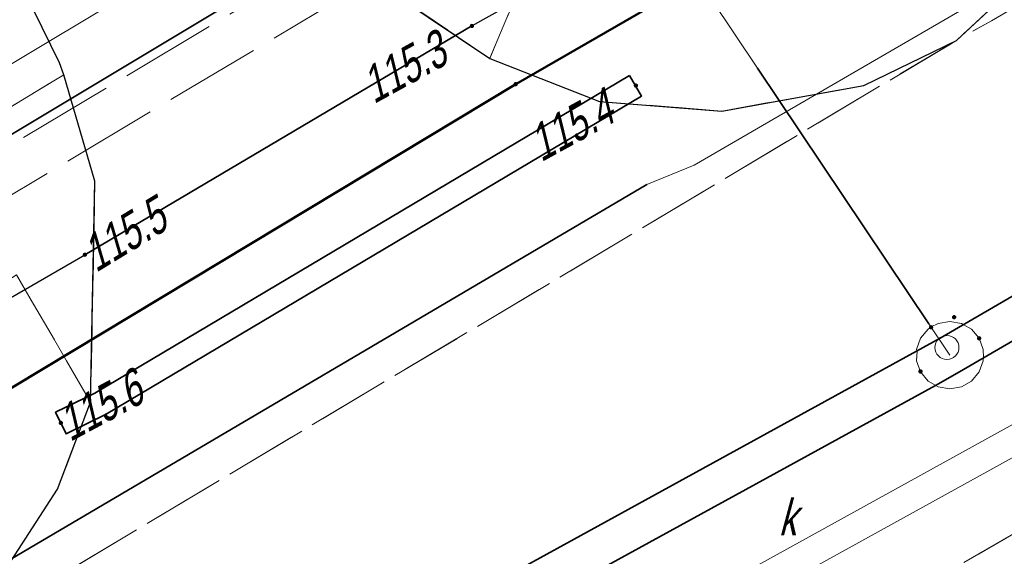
# Model space of a CAD drawing. Extents: x 7463256 to 7464485, y 5957341 to 5958260.
# Tile 233 of 256: x 7464194 to 7464215, y 5957934 to 5957946. Entities that reach past the tile are written whole.
import ezdxf

# ---------------------------------------------------------------- set-up
doc = ezdxf.new("R2010")
doc.units = 0
doc.header["$MEASUREMENT"] = 0
for name, pattern in [('1.5_0.5', [2, 1.5, -0.5]), ('218-500', [1, 0.5, -0.5]), ('l219_500', [0]), ('mz1.0_0.5', [1.5, 1, -0.5]), ('mz2.0_0.5', [2.5, 2, -0.5])]:
    doc.linetypes.add(name, pattern=pattern)
doc.layers.get('0').update_dxf_attribs({"color": 2, "linetype": 'CONTINUOUS', "lineweight": 5})
for name, color, linetype in [('203-Punkt załamania granicy działki nie stabilizowany', 7, 'CONTINUOUS'), ('218-Granica użytku', 7, 'CONTINUOUS'), ('219-Linia granicy', 7, 'CONTINUOUS'), ('chodnik (powierzchnia)', 7, 'CONTINUOUS'), ('jezdnia (powierzchnia)', 7, 'CONTINUOUS'), ('komora podziemna - przewód kanalizacyjny (powierzchnia)', 7, 'CONTINUOUS'), ('krawężnik (linia)', 7, 'CONTINUOUS'), ('przewód ciepłowniczy (linia)', 7, 'CONTINUOUS'), ('przewód ciepłowniczy - projektowany lub w budowie (linia) - ob. projektowany', 7, 'CONTINUOUS'), ('przewód elektroenergetyczny (linia)', 7, 'CONTINUOUS'), ('przewód kanalizacyjny (linia)', 7, 'CONTINUOUS'), ('punkt o określonej wysokości (sieć elektroenergetyczna)', 7, 'CONTINUOUS'), ('punkt o określonej wysokości (sieć elektroenergetyczna)-Atr2', 7, 'CONTINUOUS'), ('punkt o określonej wysokości (sieć kanalizacyjna)', 7, 'CONTINUOUS'), ('rura ochronna - przewód ciepłowniczy (linia)', 7, 'CONTINUOUS'), ('rura ochronna - przewód elektroenergetyczny (linia)', 7, 'CONTINUOUS'), ('rura ochronna - przewód kanalizacyjny (linia)', 7, 'CONTINUOUS'), ('studzienka okrągła - przewód kanalizacyjny (punkt)-Atr17', 7, 'CONTINUOUS'), ('trawnik (powierzchnia)', 7, 'CONTINUOUS'), ('właz okrągły - siec kanalizacyjna (punkt)', 7, 'CONTINUOUS')]:
    doc.layers.add(name, color=color, linetype=linetype)
doc.styles.get("Standard").update_dxf_attribs({"font": 'txt', "width": 0.75})

# ---------------------------------------------------------------- blocks, each defined once
blk = doc.blocks.new('PW01')
at = {"linetype": 'Continuous', "lineweight": 13}
h = blk.add_hatch(color=0, dxfattribs=at)
edge = h.paths.add_edge_path()
edge.add_arc((0, 0), 0.045, 0, 360)
blk = doc.blocks.new('US22')
at = {"color": 0, "linetype": 'Continuous', "lineweight": 13}
blk.add_circle((0, 0), 0.25, dxfattribs=at)
blk = doc.blocks.new('203')
at = {"linetype": 'Continuous', "lineweight": 0}
h = blk.add_hatch(color=0, dxfattribs=at)
edge = h.paths.add_edge_path()
edge.add_arc((0, 0), 0.045, 0, 360)

msp = doc.modelspace()

# ---------------------------------------------------------------- linework, layer by layer
at = {"layer": '218-Granica użytku', "color": 3, "linetype": '218-500', "lineweight": 18, "flags": 128}
for points in [[(7464230.33, 5957959.04), (7464204.53, 5957944.16)], [(7464204.53, 5957944.16), (7464179.34, 5957928.98)]]:
    msp.add_lwpolyline(points, dxfattribs=at)
at = {"layer": '219-Linia granicy', "color": 3, "linetype": 'l219_500', "lineweight": 50, "flags": 128}
for points in [[(7464230.33, 5957959.04), (7464204.53, 5957944.16)], [(7464204.53, 5957944.16), (7464179.34, 5957928.98)]]:
    msp.add_lwpolyline(points, dxfattribs=at)
at = {"layer": 'chodnik (powierzchnia)', "color": 7, "linetype": 'mz1.0_0.5', "lineweight": 18, "flags": 128}
for points in [[(7464233.34, 5957966.3), (7464246.31, 5957973.63), (7464269.06, 5957983.09), (7464269.76, 5957984.85), (7464269.76, 5957987.73), (7464289.57, 5957993.19), (7464289.81, 5957990.22), (7464288.9, 5957985.47), (7464287.52, 5957982.76), (7464285.69, 5957980.47), (7464282.71, 5957978.14), (7464280.42, 5957977.04), (7464277.92, 5957976.24), (7464273.13, 5957975.13), (7464270.22, 5957980.23), (7464247.84, 5957970.94), (7464242.89, 5957968.14), (7464242.27, 5957965.63), (7464226.82, 5957956.71), (7464225, 5957955.44), (7464222.15, 5957956.4), (7464204.76, 5957946.51), (7464203.99, 5957944.69), (7464202.06, 5957946), (7464200.55, 5957947.67), (7464199.92, 5957948.42), (7464195.47, 5957957.29), (7464194.99, 5957959.1), (7464195.26, 5957961.1), (7464196.31, 5957962.87), (7464197.55, 5957963.8), (7464201.12, 5957965.58), (7464201.21, 5957965.48), (7464220.37, 5957974.79), (7464220.57, 5957974.4), (7464220.84, 5957973.87), (7464204.22, 5957965.65), (7464204, 5957966.14), (7464203.64, 5957965.97), (7464201.49, 5957964.9), (7464198.21, 5957963.31), (7464199.04, 5957962.07), (7464197.81, 5957961.16), (7464197.23, 5957959.8), (7464197.41, 5957958.42), (7464198.63, 5957955.99), (7464202.39, 5957948.7), (7464228.89, 5957963.74)], [(7464195.69, 5957937.54), (7464194.15, 5957940.19), (7464192.88, 5957939.39), (7464164.15, 5957921.43), (7464159.64, 5957918.78), (7464159.27, 5957915.79), (7464160.31, 5957914.02), (7464193.66, 5957933.67), (7464192.28, 5957932.28), (7464160.57, 5957913.58), (7464156.76, 5957911.33), (7464155.59, 5957911.35), (7464154.03, 5957911.87), (7464152.74, 5957912.55), (7464154.22, 5957913.92), (7464155.21, 5957919.49), (7464159.03, 5957921.87), (7464172.37, 5957930.29), (7464176.94, 5957933.11), (7464192.1, 5957942.53), (7464195.13, 5957944.35), (7464195.78, 5957942.14)]]:
    msp.add_lwpolyline(points, close=True, dxfattribs=at)
msp.add_lwpolyline([(7464183.45, 5957956.68), (7464184.7, 5957957.22), (7464186.57, 5957957.22), (7464188.37, 5957956.49), (7464189.96, 5957954.85), (7464190.86, 5957953.12), (7464195.04, 5957944.6), (7464195.13, 5957944.35), (7464192, 5957942.47), (7464192.38, 5957945.63), (7464190.41, 5957949.65), (7464187.83, 5957950.98), (7464182.18, 5957948.16), (7464178.7, 5957944.52), (7464166.26, 5957938.34), (7464167.73, 5957935.38), (7464177.04, 5957933.17), (7464172.33, 5957930.34), (7464171.8, 5957931.17), (7464160.85, 5957933.77), (7464158.45, 5957922.8), (7464158.99, 5957922), (7464155.21, 5957919.49), (7464155.09, 5957919.48), (7464156.06, 5957925.01), (7464154.03, 5957928.32), (7464147.42, 5957939.09), (7464139.405, 5957952.305)], dxfattribs=at)
at = {"layer": 'jezdnia (powierzchnia)', "color": 7, "linetype": '1.5_0.5', "lineweight": 18, "flags": 128}
for points in [[(7464435.78, 5957969.39), (7464432.43, 5957972.86), (7464429.42, 5957974.41), (7464426.04, 5957975.11), (7464423.57, 5957975.29), (7464415.47, 5957975.65), (7464371.24, 5957977.61), (7464365.3, 5957977.72), (7464358.84, 5957977.54), (7464346.65, 5957976.28), (7464334.12, 5957974.86), (7464314.08, 5957972.37), (7464311.27, 5957971.79), (7464308.65, 5957970.79), (7464306.54, 5957969.49), (7464304.63, 5957967.74), (7464302.38, 5957964.84), (7464301.74, 5957963.57), (7464301.19, 5957962.16), (7464300.69, 5957960.13), (7464300.42, 5957957.35), (7464300.44, 5957956.63), (7464301.34, 5957947.07), (7464297.39, 5957932.65), (7464296.35, 5957938.67), (7464295.41, 5957944.67), (7464295.17, 5957946.64), (7464294.07, 5957955.56), (7464293.61, 5957956.95), (7464292.71, 5957958.8), (7464291.04, 5957961.16), (7464288.7, 5957963.43), (7464286.48, 5957964.87), (7464282.67, 5957966.24), (7464279.68, 5957966.6), (7464275.55, 5957966.1), (7464272.53, 5957965.24), (7464268.15, 5957963.7), (7464261.6, 5957961.09), (7464256.13, 5957958.63), (7464254.19, 5957957.73), (7464203.13, 5957927.95), (7464201.44, 5957926.95), (7464180.61, 5957914.62), (7464165.37, 5957905.54), (7464161.93, 5957903.53), (7464100.25, 5957867.28), (7464064.71, 5957846.22), (7464055.2, 5957840.55), (7464053.84, 5957839.49), (7464052.69, 5957837.84), (7464051.91, 5957836.3), (7464051.31, 5957834.34), (7464051.05, 5957832.31), (7464051.31, 5957830.32), (7464051.63, 5957829.49), (7464053.32, 5957826.48), (7464047.06, 5957824.65), (7464046.37, 5957825.86), (7464044.81, 5957827.52), (7464043.6, 5957828.27), (7464042.09, 5957829.03), (7464040.11, 5957829.49), (7464038.12, 5957829.49), (7464036.05, 5957829.05), (7464034.47, 5957828.33), (7463990.77, 5957802.57), (7463984.67, 5957799.1), (7463963.97, 5957788.11), (7463953.9, 5957782.45), (7463916.77, 5957760.61), (7463915.43, 5957759.41), (7463915.19, 5957759.06), (7463914.98, 5957758.7), (7463914.81, 5957758.32), (7463914.66, 5957757.92), (7463914.55, 5957757.51), (7463914.48, 5957757.1), (7463914.44, 5957756.68), (7463914.43, 5957756.26), (7463914.83, 5957754.63), (7463915.69, 5957753.07), (7463915.97, 5957752.41), (7463916.13, 5957752.13), (7463917.59, 5957749.55), (7463915.13, 5957748.12), (7463913.12, 5957750.74), (7463911.87, 5957752.81), (7463910.63, 5957754.01), (7463910.25, 5957754.23), (7463909.85, 5957754.42), (7463909.44, 5957754.57), (7463909.02, 5957754.68), (7463908.58, 5957754.76), (7463908.15, 5957754.79), (7463907.71, 5957754.78), (7463907.27, 5957754.73), (7463905.57, 5957754.08), (7463866.26, 5957731.41), (7463858.61, 5957727.02), (7463857.72, 5957725.98), (7463855.16, 5957717.14), (7463854.76, 5957719.2), (7463853.89, 5957720.78), (7463852.79, 5957721.69), (7463851.14, 5957722.42), (7463850.42, 5957722.32), (7463846.1, 5957719.79), (7463840.56, 5957716.65), (7463836.11, 5957713.89), (7463831.61, 5957710.47), (7463828.31, 5957707.66), (7463822.22, 5957701.89), (7463817.3, 5957696.82), (7463812.7, 5957691.61), (7463812.45, 5957691.34), (7463806.98, 5957684.37), (7463803.64, 5957679.75), (7463801.45, 5957676.28), (7463793.55, 5957663.48), (7463792.86, 5957661.7), (7463792.97, 5957659.75), (7463793.77, 5957657.97), (7463795.13, 5957656.54), (7463794.29, 5957652.43), (7463792.69, 5957652.63), (7463790.95, 5957652.54), (7463789.5, 5957652.32), (7463787.98, 5957651.93), (7463786.22, 5957650.98), (7463785.18, 5957649.81), (7463783.63, 5957647.28), (7463741.4, 5957578.12), (7463740.09, 5957575.93), (7463739.68, 5957574.67), (7463739.8, 5957572.76), (7463740.25, 5957571.39), (7463740.85, 5957570.49), (7463741.87, 5957569.43), (7463743.26, 5957568.37), (7463741.42, 5957565.08), (7463740.12, 5957565.67), (7463738.77, 5957566.02), (7463737.29, 5957566.06), (7463735.98, 5957565.85), (7463734.34, 5957565.14), (7463733.02, 5957564.22), (7463732.29, 5957563.18), (7463701.08, 5957512.16), (7463700.31, 5957510.77), (7463700.32, 5957510.77), (7463696.94, 5957505.36), (7463687.39, 5957489.52), (7463687.14, 5957489.11), (7463686.89, 5957488.7), (7463686.65, 5957488.29), (7463686.42, 5957487.87), (7463686.19, 5957487.45), (7463685.97, 5957487.02), (7463685.76, 5957486.59), (7463685.55, 5957486.16), (7463685.35, 5957485.73), (7463685.15, 5957485.29), (7463684.96, 5957484.85), (7463684.77, 5957484.4), (7463684.58, 5957483.96), (7463684.39, 5957483.51), (7463684.21, 5957483.06), (7463684.03, 5957482.61), (7463683.85, 5957482.17), (7463683.67, 5957481.72), (7463683.5, 5957481.27), (7463683.32, 5957480.81), (7463683.15, 5957480.36), (7463682.98, 5957479.91), (7463682.81, 5957479.45), (7463682.65, 5957479), (7463682.49, 5957478.54), (7463682.32, 5957478.08), (7463682.17, 5957477.62), (7463682.01, 5957477.15), (7463681.86, 5957476.69), (7463681.71, 5957476.22), (7463681.56, 5957475.76), (7463681.41, 5957475.29), (7463681.27, 5957474.82), (7463681.13, 5957474.35), (7463681, 5957473.88), (7463680.87, 5957473.41), (7463680.74, 5957472.94), (7463680.61, 5957472.47), (7463680.48, 5957471.99), (7463680.36, 5957471.52), (7463680.25, 5957471.05), (7463680.13, 5957470.57), (7463680.02, 5957470.09), (7463679.91, 5957469.61), (7463679.81, 5957469.12), (7463679.71, 5957468.64), (7463679.61, 5957468.16), (7463679.52, 5957467.67), (7463679.42, 5957467.19), (7463679.33, 5957466.7), (7463679.25, 5957466.22), (7463679.16, 5957465.73), (7463679.08, 5957465.25), (7463679, 5957464.76), (7463678.93, 5957464.27), (7463678.85, 5957463.78), (7463678.78, 5957463.28), (7463678.72, 5957462.79), (7463678.65, 5957462.3), (7463678.59, 5957461.81), (7463678.53, 5957461.31), (7463678.47, 5957460.82), (7463678.42, 5957460.33), (7463678.36, 5957459.83), (7463678.31, 5957459.34), (7463678.26, 5957458.84), (7463678.22, 5957458.35), (7463678.17, 5957457.85), (7463678.13, 5957457.36), (7463678.09, 5957456.86), (7463678.05, 5957456.37), (7463678.02, 5957455.87), (7463677.99, 5957455.41), (7463677.96, 5957454.94), (7463677.93, 5957454.48), (7463677.91, 5957454.01), (7463677.89, 5957453.55), (7463677.87, 5957453.08), (7463677.86, 5957452.62), (7463677.85, 5957452.15), (7463677.84, 5957451.69), (7463677.84, 5957451.22), (7463677.84, 5957450.76), (7463677.85, 5957450.29), (7463677.86, 5957449.83), (7463677.87, 5957449.36), (7463670.59, 5957467.12), (7463670.68, 5957467.58), (7463670.78, 5957468.04), (7463670.89, 5957468.5), (7463670.99, 5957468.96), (7463671.11, 5957469.42), (7463671.22, 5957469.87), (7463671.34, 5957470.33), (7463671.46, 5957470.78), (7463671.59, 5957471.24), (7463671.72, 5957471.69), (7463671.86, 5957472.14), (7463672, 5957472.59), (7463672.14, 5957473.04), (7463673.46, 5957477.28), (7463673.58, 5957477.76), (7463673.68, 5957478.24), (7463673.77, 5957478.73), (7463673.84, 5957479.22), (7463673.89, 5957479.71), (7463673.93, 5957480.2), (7463673.95, 5957480.7), (7463673.95, 5957481.19), (7463673.93, 5957481.63), (7463673.91, 5957482.08), (7463673.86, 5957482.52), (7463673.81, 5957482.96), (7463673.74, 5957483.4), (7463673.66, 5957483.84), (7463673.57, 5957484.28), (7463673.47, 5957484.71), (7463673.35, 5957485.14), (7463673.2, 5957485.61), (7463673.02, 5957486.08), (7463672.82, 5957486.54), (7463672.6, 5957486.99), (7463672.36, 5957487.42), (7463672.1, 5957487.85), (7463671.82, 5957488.26), (7463671.52, 5957488.66), (7463671.25, 5957489.02), (7463670.95, 5957489.36), (7463670.64, 5957489.68), (7463670.3, 5957489.97), (7463669.95, 5957490.25), (7463669.57, 5957490.5), (7463669.19, 5957490.73), (7463668.78, 5957490.93), (7463668.37, 5957491.1), (7463667.96, 5957491.31), (7463667.54, 5957491.51), (7463667.12, 5957491.7), (7463666.7, 5957491.89), (7463666.27, 5957492.06), (7463665.84, 5957492.23), (7463665.41, 5957492.38), (7463664.97, 5957492.53), (7463642.84, 5957508.24), (7463669.89, 5957497.69), (7463670.31, 5957497.52), (7463670.74, 5957497.36), (7463671.18, 5957497.22), (7463671.62, 5957497.11), (7463672.07, 5957497.01), (7463672.52, 5957496.93), (7463672.97, 5957496.87), (7463673.43, 5957496.83), (7463673.89, 5957496.8), (7463674.34, 5957496.8), (7463674.8, 5957496.82), (7463675.3, 5957496.85), (7463675.79, 5957496.9), (7463676.29, 5957496.96), (7463676.78, 5957497.02), (7463677.27, 5957497.1), (7463677.76, 5957497.19), (7463678.25, 5957497.29), (7463678.74, 5957497.4), (7463679.22, 5957497.52), (7463679.7, 5957497.65), (7463680.18, 5957497.79), (7463680.66, 5957497.94), (7463681.12, 5957498.11), (7463681.59, 5957498.29), (7463682.05, 5957498.49), (7463682.49, 5957498.71), (7463682.94, 5957498.94), (7463683.37, 5957499.19), (7463683.81, 5957499.43), (7463684.24, 5957499.68), (7463684.65, 5957499.96), (7463685.06, 5957500.25), (7463685.45, 5957500.55), (7463685.83, 5957500.88), (7463686.2, 5957501.21), (7463686.55, 5957501.56), (7463686.89, 5957501.93), (7463688.47, 5957503.86), (7463689.58, 5957505.52), (7463695.05, 5957514.51), (7463697.35, 5957517.63), (7463699.52, 5957521.26), (7463701.68, 5957524.9), (7463703.98, 5957528.54), (7463706.45, 5957532.61), (7463709.76, 5957538.71), (7463712.45, 5957543.07), (7463719.87, 5957554.72), (7463722.1, 5957558.36), (7463724.25, 5957562.41), (7463732.9, 5957576.65), (7463767.27, 5957632.9), (7463796.54, 5957680.74), (7463799.31, 5957684.89), (7463802.28, 5957688.92), (7463805.13, 5957692.62), (7463808.07, 5957696.14), (7463812, 5957700.58), (7463813.05, 5957701.59), (7463815.17, 5957703.91), (7463818.63, 5957707.32), (7463821.81, 5957710.38), (7463824, 5957712.35), (7463825.06, 5957713.31), (7463827.47, 5957715.22), (7463831.55, 5957718.14), (7463834.51, 5957720.09), (7463871.58, 5957742.02), (7463872.84, 5957742.74), (7463873.73, 5957743.25), (7463884.95, 5957749.82), (7463947.94, 5957787.04), (7463958.13, 5957793.13), (7463978.66, 5957805.82), (7463992.86, 5957814.5), (7464021.02, 5957831.03), (7464036.35, 5957840.19), (7464045.52, 5957845.62), (7464072.76, 5957861.89), (7464098.08, 5957876.78), (7464143.2, 5957903.29), (7464143.83, 5957904.35), (7464144.42, 5957906.04), (7464144.87, 5957907.87), (7464144.93, 5957908.37), (7464145, 5957909.96), (7464144.74, 5957911.42), (7464152.37, 5957912.8), (7464152.74, 5957912.55), (7464154.03, 5957911.87), (7464155.59, 5957911.35), (7464156.76, 5957911.33), (7464160.57, 5957913.58), (7464192.28, 5957932.28), (7464213.7, 5957945.07), (7464214.43, 5957945.48), (7464238.65, 5957959.71), (7464249.15, 5957965.6), (7464251.26, 5957966.66), (7464253.69, 5957967.84), (7464257.35, 5957969.46), (7464261.98, 5957971.33), (7464263.31, 5957972), (7464273.13, 5957975.13), (7464277.92, 5957976.24), (7464280.42, 5957977.04), (7464282.71, 5957978.14), (7464285.69, 5957980.47), (7464287.52, 5957982.76), (7464288.9, 5957985.47), (7464289.81, 5957990.22), (7464289.57, 5957993.19), (7464288.87, 5958000.11), (7464295.35, 5958000.29), (7464295.83, 5957995.88), (7464296.53, 5957992.32), (7464297.86, 5957989.04), (7464299.36, 5957986.74), (7464301.71, 5957984.36), (7464305.3, 5957982.36), (7464307.82, 5957981.66), (7464311.17, 5957981.45), (7464364.74, 5957987.95), (7464391.32, 5957991.11), (7464398.1, 5957991.95), (7464414.27, 5957994.02), (7464414.84, 5957994.09), (7464425.44, 5957995.47), (7464427.97, 5957995.83), (7464434.5, 5957997.95), (7464434.9, 5957998.22), (7464435.3, 5957998.5), (7464435.68, 5957998.8), (7464436.05, 5957999.11), (7464436.4, 5957999.44), (7464436.74, 5957999.78), (7464437.07, 5958000.13), (7464437.39, 5958000.5), (7464437.69, 5958000.88), (7464437.97, 5958001.27), (7464438.24, 5958001.67), (7464438.49, 5958002.08), (7464438.73, 5958002.5), (7464438.95, 5958002.94), (7464439.15, 5958003.37), (7464439.33, 5958003.82), (7464439.5, 5958004.28), (7464439.65, 5958004.74), (7464439.78, 5958005.2), (7464439.89, 5958005.67), (7464439.98, 5958006.15), (7464440.05, 5958006.62), (7464440.11, 5958007.1), (7464440.14, 5958007.59), (7464440.16, 5958008.07), (7464437.87, 5957962.55), (7464436.62, 5957968.02)], [(7464213.7, 5957945.07), (7464223.65, 5957954.34), (7464225, 5957955.44), (7464226.82, 5957956.71), (7464242.27, 5957965.63), (7464245.05, 5957966.41), (7464263.31, 5957972), (7464261.98, 5957971.33), (7464257.35, 5957969.46), (7464253.69, 5957967.84), (7464251.26, 5957966.66), (7464249.15, 5957965.6), (7464238.65, 5957959.71), (7464214.43, 5957945.48)], [(7464186.57, 5957957.22), (7464194.99, 5957959.1), (7464195.47, 5957957.29), (7464199.92, 5957948.42), (7464200.55, 5957947.67), (7464202.06, 5957946), (7464203.99, 5957944.69), (7464206.27, 5957943.8), (7464208.82, 5957943.6), (7464211.77, 5957944.13), (7464213.7, 5957945.07), (7464192.28, 5957932.28), (7464193.66, 5957933.67), (7464195, 5957935.73), (7464195.69, 5957937.54), (7464195.78, 5957942.14), (7464195.13, 5957944.35), (7464195.04, 5957944.6), (7464190.86, 5957953.12), (7464189.96, 5957954.85), (7464188.37, 5957956.49)], [(7464256.13, 5957958.63), (7464254.06, 5957957.17), (7464243.23, 5957947.92), (7464241.73, 5957946.9), (7464226.22, 5957937.81), (7464224.84, 5957937.14), (7464203.68, 5957928.04), (7464201.44, 5957926.95), (7464203.13, 5957927.95), (7464254.19, 5957957.73)]]:
    msp.add_lwpolyline(points, close=True, dxfattribs=at)
at = {"layer": 'komora podziemna - przewód kanalizacyjny (powierzchnia)', "color": 34, "linetype": 'Continuous', "lineweight": 18, "flags": 128}
msp.add_lwpolyline([(7464213.56, 5957939.22), (7464213.8, 5957939.18), (7464213.84, 5957939.16), (7464214.01, 5957939.06), (7464214.17, 5957938.87), (7464214.25, 5957938.64), (7464214.26, 5957938.47), (7464214.25, 5957938.4), (7464214.17, 5957938.17), (7464214.01, 5957937.98), (7464213.8, 5957937.86), (7464213.56, 5957937.82), (7464213.32, 5957937.86), (7464213.11, 5957937.98), (7464212.95, 5957938.17), (7464212.87, 5957938.4), (7464212.88, 5957938.6), (7464212.87, 5957938.64), (7464212.95, 5957938.87), (7464213.11, 5957939.06), (7464213.17, 5957939.11), (7464213.32, 5957939.18)], close=True, dxfattribs=at)
at = {"layer": 'krawężnik (linia)', "color": 7, "linetype": 'Continuous', "lineweight": 25, "flags": 128}
for points in [[(7464213.7, 5957945.07), (7464223.65, 5957954.34), (7464225, 5957955.44), (7464226.82, 5957956.71), (7464242.27, 5957965.63), (7464245.05, 5957966.41), (7464263.31, 5957972)], [(7464201.12, 5957965.58), (7464197.55, 5957963.8), (7464196.31, 5957962.87), (7464195.26, 5957961.1), (7464194.99, 5957959.1), (7464195.47, 5957957.29), (7464199.92, 5957948.42), (7464200.55, 5957947.67), (7464202.06, 5957946), (7464203.99, 5957944.69), (7464206.27, 5957943.8), (7464208.82, 5957943.6), (7464211.77, 5957944.13), (7464213.7, 5957945.07)], [(7464192.28, 5957932.28), (7464193.66, 5957933.67), (7464195, 5957935.73), (7464195.69, 5957937.54), (7464195.78, 5957942.14), (7464195.13, 5957944.35), (7464195.04, 5957944.6), (7464190.86, 5957953.12), (7464189.96, 5957954.85), (7464188.37, 5957956.49), (7464186.57, 5957957.22), (7464184.7, 5957957.22), (7464183.45, 5957956.68), (7464181.4, 5957955.8), (7464172.13, 5957951.11), (7464162.39, 5957946.1), (7464157.49, 5957956.12), (7464154.754, 5957961.667)]]:
    msp.add_lwpolyline(points, dxfattribs=at)
at = {"layer": 'przewód ciepłowniczy (linia)', "color": 212, "linetype": 'Continuous', "lineweight": 18, "flags": 128}
msp.add_lwpolyline([(7464179.1, 5957935.62), (7464197.47, 5957946.64), (7464213.87, 5957956.44), (7464219.28, 5957959.66), (7464219.88, 5957960.58), (7464218.17, 5957964.61), (7464218.94, 5957965.9), (7464225.85, 5957969.74), (7464227, 5957969.58), (7464228.44, 5957967.77), (7464231.93, 5957963.38), (7464232.83, 5957962.26), (7464251, 5957972.11), (7464253.62, 5957973.53), (7464258.24, 5957976.09), (7464263.28, 5957978.94)], dxfattribs=at)
at = {"layer": 'przewód ciepłowniczy - projektowany lub w budowie (linia) - ob. projektowany', "color": 212, "linetype": 'mz2.0_0.5', "lineweight": 18, "flags": 128}
for points in [[(7463827.45, 5957686.81), (7463846.51, 5957707.33), (7463837.98, 5957727.66), (7463921.05, 5957775.08), (7463942.95, 5957787.9), (7463968.43, 5957803.38), (7463962.63, 5957813.37), (7463990.1, 5957829.4), (7463996.25, 5957818.66), (7464026.15, 5957837.03), (7464036.53, 5957843.58), (7464048.34, 5957851.03), (7464051.52, 5957852.92), (7464069.07, 5957863.22), (7464072.1, 5957864.8), (7464075.65, 5957866.88), (7464079.8, 5957868.9), (7464096.3, 5957878.8), (7464114.52, 5957889.73), (7464110.7, 5957895.89), (7464137.6, 5957910.6), (7464169.07, 5957928.77), (7464165.42, 5957934.93), (7464175.2, 5957940.28), (7464178.92, 5957933.88), (7464207.9, 5957951.17), (7464220.7, 5957958.86), (7464224.58, 5957961.12), (7464228.92, 5957963.56), (7464232.65, 5957965.56), (7464236.86, 5957967.74), (7464243.8, 5957971.13), (7464248.79, 5957973.41), (7464251.98, 5957974.81), (7464257.04, 5957976.93), (7464262.4, 5957979.02)], [(7463828.18, 5957686.27), (7463847.57, 5957707.15), (7463839.12, 5957727.27), (7463921.5, 5957774.3), (7463943.41, 5957787.13), (7463969.65, 5957803.07), (7463963.86, 5957813.04), (7463989.77, 5957828.16), (7463995.93, 5957817.4), (7464026.63, 5957836.27), (7464046.58, 5957848.86), (7464051.98, 5957852.14), (7464069.5, 5957862.44), (7464072.54, 5957864.01), (7464076.07, 5957866.09), (7464080.23, 5957868.1), (7464099.97, 5957879.95), (7464115.76, 5957889.43), (7464111.96, 5957895.55), (7464138.04, 5957909.82), (7464163.77, 5957924.67), (7464170.31, 5957928.45), (7464166.67, 5957934.59), (7464174.87, 5957939.07), (7464178.6, 5957932.64), (7464202.44, 5957946.87), (7464216.91, 5957955.5), (7464219.67, 5957957.19), (7464222.67, 5957958.98), (7464226.35, 5957961.09), (7464229.83, 5957963.03), (7464233.13, 5957964.8), (7464240.24, 5957968.41), (7464245.86, 5957971.1), (7464249.49, 5957972.74), (7464256.37, 5957975.68), (7464262.76, 5957978.18)]]:
    msp.add_lwpolyline(points, dxfattribs=at)
at = {"layer": 'przewód elektroenergetyczny (linia)', "color": 1, "linetype": 'Continuous', "lineweight": 18, "flags": 128}
for points in [[(7464208.24, 5957942.47), (7464221.18, 5957949.99)], [(7464171.4, 5957920.53), (7464171.19, 5957920.87), (7464192, 5957933.08), (7464207.26, 5957942.07), (7464208.24, 5957942.47)]]:
    msp.add_lwpolyline(points, dxfattribs=at)
at = {"layer": 'przewód kanalizacyjny (linia)', "color": 34, "linetype": 'Continuous', "lineweight": 18, "flags": 128}
for points in [[(7464150.07, 5957901.7), (7464185.37, 5957923.49), (7464185.5, 5957923.57), (7464213.36, 5957938.87), (7464232.12, 5957949.79), (7464232.9, 5957950.23), (7464241.48, 5957954.66), (7464273.2, 5957973.22), (7464288.69, 5957976.51), (7464310.31, 5957979.71), (7464351.8, 5957982.4)], [(7464351.82, 5957981.6), (7464310.39, 5957978.91), (7464288.83, 5957975.73), (7464273.5, 5957972.46), (7464241.86, 5957953.96), (7464233.28, 5957949.53), (7464232.52, 5957949.09), (7464213.76, 5957938.17), (7464213.26, 5957937.89), (7464185.92, 5957922.89), (7464185.81, 5957922.81), (7464150.49, 5957901.02)], [(7464213.56, 5957938.52), (7464209.56, 5957944.49), (7464201.93, 5957955.89), (7464201.54, 5957956.47), (7464199.46, 5957960.03), (7464188.38, 5957979.68), (7464187.506, 5957981.644)], [(7464193.7, 5957925.21), (7464209.57, 5957934.15), (7464230.05, 5957945.46), (7464232.17, 5957946.66), (7464233.57, 5957947.46), (7464243.87, 5957953.37), (7464252.1, 5957958.21), (7464272.2, 5957970.21), (7464277.61, 5957971.21), (7464305.57, 5957976.12), (7464317.97, 5957976.74), (7464317.98, 5957976.44), (7464318, 5957976.14), (7464305.63, 5957975.52), (7464277.71, 5957970.62), (7464272.42, 5957969.64), (7464252.4, 5957957.69), (7464244.17, 5957952.85), (7464233.87, 5957946.94), (7464232.47, 5957946.14), (7464230.35, 5957944.94), (7464209.87, 5957933.63), (7464194, 5957924.69)]]:
    msp.add_lwpolyline(points, dxfattribs=at)
at = {"layer": 'rura ochronna - przewód ciepłowniczy (linia)', "color": 212, "linetype": 'Continuous', "lineweight": 35, "flags": 128}
msp.add_lwpolyline([(7464254.37, 5957972.24), (7464232.51, 5957960.8), (7464232.32, 5957961.04), (7464230.99, 5957962.74), (7464227.53, 5957967.14), (7464226.42, 5957968.56), (7464219.46, 5957964.78), (7464221.22, 5957960.45), (7464220.02, 5957958.61), (7464200.44, 5957946.96), (7464179.45, 5957934.36)], dxfattribs=at)
at = {"layer": 'rura ochronna - przewód elektroenergetyczny (linia)', "color": 6, "linetype": 'Continuous', "lineweight": 30}
msp.add_lwpolyline([(7464151.87, 5957915.32), (7464195.57, 5957940.61), (7464203.62, 5957945.37), (7464229.74, 5957959.95), (7464232.32, 5957961.55), (7464233.33, 5957962.18), (7464239.64, 5957966.21), (7464255.1, 5957974.33), (7464270.49, 5957980.06), (7464271.31, 5957978.17), (7464280.5, 5957980.57), (7464282.5, 5957981.87), (7464285.07, 5957985.6), (7464286.39, 5957991.9), (7464285.15, 5958007.08), (7464283.8, 5958022.91), (7464282.96, 5958033.02), (7464282.31, 5958044.83), (7464282.28, 5958057.45), (7464282.34, 5958063.66)], dxfattribs=at)
at = {"layer": 'rura ochronna - przewód elektroenergetyczny (linia)', "color": 1, "linetype": 'Continuous', "lineweight": 35, "flags": 128}
for points in [[(7464203.62, 5957945.37), (7464195.57, 5957940.61)], [(7464192, 5957933.08), (7464207.26, 5957942.07)]]:
    msp.add_lwpolyline(points, dxfattribs=at)
msp.add_lwpolyline([(7464206.9, 5957944.34), (7464207.15, 5957943.91), (7464196.01, 5957937.29), (7464195.18, 5957936.88), (7464194.96, 5957937.33), (7464195.78, 5957937.73)], close=True, dxfattribs=at)
at = {"layer": 'rura ochronna - przewód kanalizacyjny (linia)', "color": 34, "linetype": 'Continuous', "lineweight": 35, "flags": 128}
for points in [[(7464150.07, 5957901.7), (7464185.37, 5957923.49), (7464185.5, 5957923.57), (7464213.36, 5957938.87), (7464232.12, 5957949.79), (7464232.9, 5957950.23), (7464241.48, 5957954.66), (7464273.2, 5957973.22), (7464288.69, 5957976.51), (7464310.31, 5957979.71), (7464351.8, 5957982.4)], [(7464351.82, 5957981.6), (7464310.39, 5957978.91), (7464288.83, 5957975.73), (7464273.5, 5957972.46), (7464241.86, 5957953.96), (7464233.28, 5957949.53), (7464232.52, 5957949.09), (7464213.76, 5957938.17), (7464213.26, 5957937.89), (7464185.92, 5957922.89), (7464185.81, 5957922.81), (7464150.49, 5957901.02)], [(7464213.12, 5957939.17), (7464209.56, 5957944.49)]]:
    msp.add_lwpolyline(points, dxfattribs=at)
at = {"layer": 'trawnik (powierzchnia)', "color": 7, "linetype": 'mz1.0_0.5', "lineweight": 18, "flags": 128}
for points in [[(7464225, 5957955.44), (7464223.65, 5957954.34), (7464213.7, 5957945.07), (7464211.77, 5957944.13), (7464208.82, 5957943.6), (7464206.27, 5957943.8), (7464203.99, 5957944.69), (7464204.76, 5957946.51), (7464222.15, 5957956.4)], [(7464195.69, 5957937.54), (7464195, 5957935.73), (7464193.66, 5957933.67), (7464160.31, 5957914.02), (7464159.27, 5957915.79), (7464159.64, 5957918.78), (7464164.15, 5957921.43), (7464192.88, 5957939.39), (7464194.15, 5957940.19)]]:
    msp.add_lwpolyline(points, close=True, dxfattribs=at)

# ---------------------------------------------------------------- block references
at = {"layer": '203-Punkt załamania granicy działki nie stabilizowany', "color": 3, "linetype": 'Continuous', "lineweight": 18}
msp.add_blockref('203', (7464204.53, 5957944.16), dxfattribs=at)
at = {"layer": 'punkt o określonej wysokości (sieć elektroenergetyczna)', "color": 1, "linetype": 'Continuous', "lineweight": 13}
for p in [(7464203.62, 5957945.37), (7464207.03, 5957944.13), (7464195.57, 5957940.61), (7464195.07, 5957937.11)]:
    msp.add_blockref('PW01', p, dxfattribs=at)
at = {"layer": 'punkt o określonej wysokości (sieć kanalizacyjna)', "color": 34, "linetype": 'Continuous', "lineweight": 13}
for p in [(7464213.65, 5957939.31), (7464213.17, 5957939.1), (7464214.17, 5957938.87), (7464212.95, 5957938.18)]:
    msp.add_blockref('PW01', p, dxfattribs=at)
at = {"layer": 'właz okrągły - siec kanalizacyjna (punkt)', "color": 7, "linetype": 'Continuous', "lineweight": 18}
msp.add_blockref('US22', (7464213.5, 5957938.68), dxfattribs=at)

# ---------------------------------------------------------------- texts
at = {"layer": 'punkt o określonej wysokości (sieć elektroenergetyczna)-Atr2', "color": 1, "oblique": 15, "width": 0.72}
for s, rotation, p in [('115.3', 28.75, (7464201.58, 5957943.74)), ('115.4', 28.8, (7464205.06, 5957942.53)), ('115.5', 31.4, (7464195.8, 5957940.23)), ('115.6', 28.25, (7464195.26, 5957936.71))]:
    msp.add_text(s, height=0.75, rotation=rotation, dxfattribs=at).set_placement(p)
at = {"layer": 'studzienka okrągła - przewód kanalizacyjny (punkt)-Atr17', "color": 34, "oblique": 15, "width": 0.72}
msp.add_text('k', height=0.75, dxfattribs=at).set_placement((7464210, 5957934.77))

doc.saveas('drawing.dxf')
